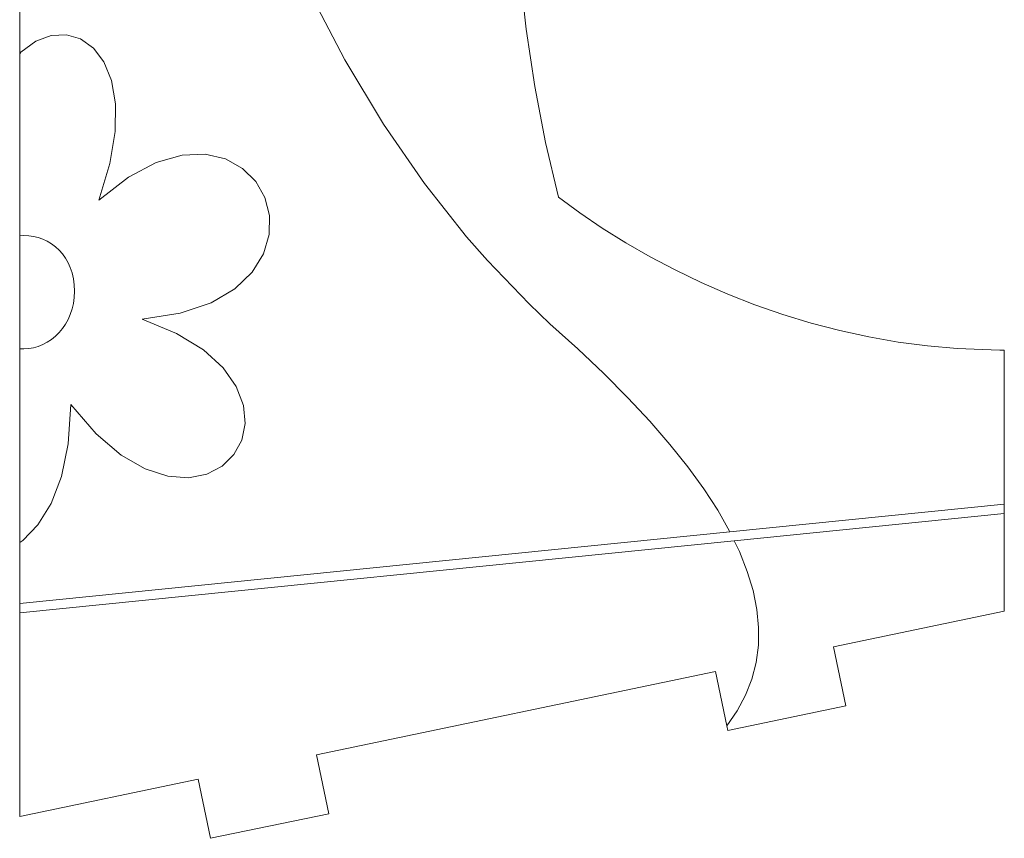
# Model space of a CAD drawing. Header units: millimetres. Extents: x -198 to 278, y -321 to 286.
# Tile 44 of 256: x 112 to 161, y 20 to 61. Entities that reach past the tile are written whole.
import ezdxf

# ---------------------------------------------------------------- set-up
doc = ezdxf.new("R2010")
doc.units = ezdxf.units.MM
doc.header["$MEASUREMENT"] = 0
doc.layers.add('Layer 1', color=7, linetype='Continuous')

msp = doc.modelspace()

# ---------------------------------------------------------------- linework, layer by layer
at = {"layer": 'Layer 1', "color": 175, "lineweight": 9}
msp.add_open_spline([(117.7042, 237.0389), (117.7042, 237.0389), (121.8874, 235.9957), (121.8874, 235.9957), (121.8874, 235.9957), (121.1395, 232.9967), (121.1395, 232.9967), (121.1395, 232.9967), (126.9537, 231.5467), (126.9537, 231.5467), (126.9537, 231.5467), (127.7016, 234.5456), (127.7016, 234.5456), (127.7016, 234.5456), (146.6278, 229.8256), (146.6278, 229.8256), (146.6278, 229.8256), (145.8799, 226.8266), (145.8799, 226.8266), (145.8799, 226.8266), (151.7226, 225.3695), (151.7226, 225.3695), (151.7226, 225.3695), (152.4283, 228.1991), (152.4283, 228.1991), (152.4283, 228.1991), (161.3585, 225.972), (161.3585, 225.972), (161.3585, 225.972), (161.3585, 214.706), (161.3585, 214.706), (161.3585, 214.706), (157.6106, 214.706), (157.6106, 214.706), (157.6106, 214.706), (157.6106, 209.2099), (157.6106, 209.2099), (157.6106, 209.2099), (161.3585, 209.2099), (161.3585, 209.2099), (161.3585, 209.2099), (161.3585, 200.4288), (161.3585, 200.4288), (161.3585, 200.4288), (161.1401, 200.4288), (161.1401, 200.4288), (161.1401, 200.4288), (159.0193, 200.3631), (159.0193, 200.3631), (159.0193, 200.3631), (157.5785, 200.2629), (157.5785, 200.2629), (157.5785, 200.2629), (156.1576, 200.1088), (156.1576, 200.1088), (156.1576, 200.1088), (154.7579, 199.9021), (154.7579, 199.9021), (154.7579, 199.9021), (153.3806, 199.644), (153.3806, 199.644), (153.3806, 199.644), (152.0269, 199.3358), (152.0269, 199.3358), (152.0269, 199.3358), (150.6981, 198.9786), (150.6981, 198.9786), (150.6981, 198.9786), (149.3953, 198.5737), (149.3953, 198.5737), (149.3953, 198.5737), (148.1199, 198.1223), (148.1199, 198.1223), (148.1199, 198.1223), (146.873, 197.6256), (146.873, 197.6256), (146.873, 197.6256), (145.6559, 197.0848), (145.6559, 197.0848), (145.6559, 197.0848), (144.4698, 196.5011), (144.4698, 196.5011), (144.4698, 196.5011), (143.3159, 195.8758), (143.3159, 195.8758), (143.3159, 195.8758), (142.1955, 195.2101), (142.1955, 195.2101), (142.1955, 195.2101), (141.1098, 194.5051), (141.1098, 194.5051), (141.1098, 194.5051), (140.06, 193.7622), (140.06, 193.7622), (140.06, 193.7622), (139.7366, 192.5746), (139.7366, 192.5746), (139.7366, 192.5746), (139.4312, 191.3662), (139.4312, 191.3662), (139.4312, 191.3662), (139.144, 190.1377), (139.144, 190.1377), (139.144, 190.1377), (138.8756, 188.8901), (138.8756, 188.8901), (138.8756, 188.8901), (138.6263, 187.6241), (138.6263, 187.6241), (138.6263, 187.6241), (138.3965, 186.3404), (138.3965, 186.3404), (138.3965, 186.3404), (138.1866, 185.0401), (138.1866, 185.0401), (138.1866, 185.0401), (137.9971, 183.7237), (137.9971, 183.7237), (137.9971, 183.7237), (137.8284, 182.3923), (137.8284, 182.3923), (137.8284, 182.3923), (137.6808, 181.0465), (137.6808, 181.0465), (137.6808, 181.0465), (137.5548, 179.6871), (137.5548, 179.6871), (137.5548, 179.6871), (137.4508, 178.3151), (137.4508, 178.3151), (137.4508, 178.3151), (137.3692, 176.9312), (137.3692, 176.9312), (137.3692, 176.9312), (137.3104, 175.5361), (137.3104, 175.5361), (137.3104, 175.5361), (137.2748, 174.1308), (137.2748, 174.1308), (137.2748, 174.1308), (137.2629, 172.7161), (137.2629, 172.7161), (137.2629, 172.7161), (137.2748, 171.2861), (137.2748, 171.2861), (137.2748, 171.2861), (137.3104, 169.8695), (137.3104, 169.8695), (137.3104, 169.8695), (137.3692, 168.4667), (137.3692, 168.4667), (137.3692, 168.4667), (137.4508, 167.0781), (137.4508, 167.0781), (137.4508, 167.0781), (137.5548, 165.7041), (137.5548, 165.7041), (137.5548, 165.7041), (137.6808, 164.3451), (137.6808, 164.3451), (137.6808, 164.3451), (137.8284, 163.0015), (137.8284, 163.0015), (137.8284, 163.0015), (137.9971, 161.6738), (137.9971, 161.6738), (137.9971, 161.6738), (138.1866, 160.3622), (138.1866, 160.3622), (138.1866, 160.3622), (138.3965, 159.0673), (138.3965, 159.0673), (138.3965, 159.0673), (138.6263, 157.7895), (138.6263, 157.7895), (138.6263, 157.7895), (138.8756, 156.529), (138.8756, 156.529), (138.8756, 156.529), (139.144, 155.2865), (139.144, 155.2865), (139.144, 155.2865), (139.4312, 154.0622), (139.4312, 154.0622), (139.4312, 154.0622), (139.7366, 152.8565), (139.7366, 152.8565), (139.7366, 152.8565), (140.06, 151.6699), (140.06, 151.6699), (140.06, 151.6699), (141.1108, 150.927), (141.1108, 150.927), (141.1108, 150.927), (142.1993, 150.222), (142.1993, 150.222), (142.1993, 150.222), (143.3239, 149.5563), (143.3239, 149.5563), (143.3239, 149.5563), (144.4829, 148.931), (144.4829, 148.931), (144.4829, 148.931), (145.6747, 148.3473), (145.6747, 148.3473), (145.6747, 148.3473), (146.8976, 147.8065), (146.8976, 147.8065), (146.8976, 147.8065), (148.15, 147.3098), (148.15, 147.3098), (148.15, 147.3098), (149.4303, 146.8584), (149.4303, 146.8584), (149.4303, 146.8584), (150.7368, 146.4535), (150.7368, 146.4535), (150.7368, 146.4535), (152.0679, 146.0963), (152.0679, 146.0963), (152.0679, 146.0963), (153.4219, 145.7881), (153.4219, 145.7881), (153.4219, 145.7881), (154.7972, 145.53), (154.7972, 145.53), (154.7972, 145.53), (156.1922, 145.3233), (156.1922, 145.3233), (156.1922, 145.3233), (157.6053, 145.1693), (157.6053, 145.1693), (157.6053, 145.1693), (159.0347, 145.069), (159.0347, 145.069), (159.0347, 145.069), (161.1401, 145.0031), (161.1401, 145.0031), (161.1401, 145.0031), (161.3585, 145.0031), (161.3585, 145.0031), (161.3585, 145.0031), (161.3585, 125.6173), (161.3585, 125.6173), (161.3585, 125.6173), (157.612, 125.6173), (157.612, 125.6173), (157.612, 125.6173), (157.612, 120.1212), (157.612, 120.1212), (157.612, 120.1212), (161.3585, 120.1212), (161.3585, 120.1212), (161.3585, 120.1212), (161.3585, 100.7366), (161.3585, 100.7366), (161.3585, 100.7366), (161.1401, 100.7366), (161.1401, 100.7366), (161.1401, 100.7366), (159.0229, 100.7231), (159.0229, 100.7231), (159.0229, 100.7231), (157.7673, 100.6972), (157.7673, 100.6972), (157.7673, 100.6972), (156.5265, 100.6504), (156.5265, 100.6504), (156.5265, 100.6504), (155.3013, 100.5798), (155.3013, 100.5798), (155.3013, 100.5798), (154.0925, 100.4828), (154.0925, 100.4828), (154.0925, 100.4828), (152.9008, 100.3565), (152.9008, 100.3565), (152.9008, 100.3565), (151.7272, 100.1979), (151.7272, 100.1979), (151.7272, 100.1979), (150.5724, 100.0044), (150.5724, 100.0044), (150.5724, 100.0044), (149.4374, 99.7729), (149.4374, 99.7729), (149.4374, 99.7729), (148.3227, 99.5008), (148.3227, 99.5008), (148.3227, 99.5008), (147.2294, 99.1852), (147.2294, 99.1852), (147.2294, 99.1852), (146.1583, 98.8231), (146.1583, 98.8231), (146.1583, 98.8231), (145.11, 98.4119), (145.11, 98.4119), (145.11, 98.4119), (144.0856, 97.9485), (144.0856, 97.9485), (144.0856, 97.9485), (143.0857, 97.4303), (143.0857, 97.4303), (143.0857, 97.4303), (142.1605, 96.8835), (142.1605, 96.8835), (142.1605, 96.8835), (141.1005, 94.2706), (141.1005, 94.2706), (141.1005, 94.2706), (140.9061, 93.7115), (140.9061, 93.7115), (140.9061, 93.7115), (140.7509, 93.2653), (140.7509, 93.2653), (140.7509, 93.2653), (140.2011, 91.6844), (140.2011, 91.6844), (140.2011, 91.6844), (139.4129, 89.015), (139.4129, 89.015), (139.4129, 89.015), (138.7358, 86.2736), (138.7358, 86.2736), (138.7358, 86.2736), (138.1695, 83.4717), (138.1695, 83.4717), (138.1695, 83.4717), (137.714, 80.6205), (137.714, 80.6205), (137.714, 80.6205), (137.3691, 77.7314), (137.3691, 77.7314), (137.3691, 77.7314), (137.1347, 74.816), (137.1347, 74.816), (137.1347, 74.816), (137.0107, 71.8853), (137.0107, 71.8853), (137.0107, 71.8853), (136.9969, 68.9509), (136.9969, 68.9509), (136.9969, 68.9509), (137.0932, 66.024), (137.0932, 66.024), (137.0932, 66.024), (137.2994, 63.116), (137.2994, 63.116), (137.2994, 63.116), (137.6154, 60.2384), (137.6154, 60.2384), (137.6154, 60.2384), (138.0411, 57.4023), (138.0411, 57.4023), (138.0411, 57.4023), (138.5763, 54.6193), (138.5763, 54.6193), (138.5763, 54.6193), (139.2209, 51.9006), (139.2209, 51.9006), (139.2209, 51.9006), (140.2801, 51.1169), (140.2801, 51.1169), (140.2801, 51.1169), (141.3925, 50.3601), (141.3925, 50.3601), (141.3925, 50.3601), (142.5543, 49.6333), (142.5543, 49.6333), (142.5543, 49.6333), (143.7618, 48.9396), (143.7618, 48.9396), (143.7618, 48.9396), (145.0114, 48.2821), (145.0114, 48.2821), (145.0114, 48.2821), (146.2994, 47.6641), (146.2994, 47.6641), (146.2994, 47.6641), (147.6221, 47.0884), (147.6221, 47.0884), (147.6221, 47.0884), (148.9758, 46.5583), (148.9758, 46.5583), (148.9758, 46.5583), (150.3568, 46.077), (150.3568, 46.077), (150.3568, 46.077), (151.7614, 45.6473), (151.7614, 45.6473), (151.7614, 45.6473), (153.186, 45.2726), (153.186, 45.2726), (153.186, 45.2726), (154.6268, 44.9559), (154.6268, 44.9559), (154.6268, 44.9559), (156.0802, 44.7004), (156.0802, 44.7004), (156.0802, 44.7004), (157.5425, 44.509), (157.5425, 44.509), (157.5425, 44.509), (159.0099, 44.385), (159.0099, 44.385), (159.0099, 44.385), (161.1401, 44.3073), (161.1401, 44.3073), (161.1401, 44.3073), (161.3585, 44.3073), (161.3585, 44.3073), (161.3585, 44.3073), (161.3585, 36.6465), (161.3585, 36.6465), (161.3585, 36.6465), (161.3585, 36.1862), (161.3585, 36.1862), (161.3585, 36.1862), (161.3585, 31.3301), (161.3585, 31.3301), (161.3585, 31.3301), (152.8804, 29.5632), (152.8804, 29.5632), (152.8804, 29.5632), (153.4921, 26.6282), (153.4921, 26.6282), (153.4921, 26.6282), (147.6221, 25.4048), (147.6221, 25.4048), (147.6221, 25.4048), (147.5711, 25.6496), (147.5711, 25.6496), (147.5711, 25.6496), (147.0104, 28.3399), (147.0104, 28.3399), (147.0104, 28.3399), (127.1933, 24.2099), (127.1933, 24.2099), (127.1933, 24.2099), (127.8039, 21.2802), (127.8039, 21.2802), (127.8039, 21.2802), (121.9339, 20.0569), (121.9339, 20.0569), (121.9339, 20.0569), (121.3233, 22.9865), (121.3233, 22.9865), (121.3233, 22.9865), (112.4558, 21.1385), (112.4558, 21.1385), (112.4558, 21.1385), (112.4558, 31.2564), (112.4558, 31.2564), (112.4558, 31.2564), (112.4558, 31.7167), (112.4558, 31.7167), (112.4558, 31.7167), (112.4558, 34.7511), (112.4558, 34.7511), (112.4558, 34.7511), (112.4558, 44.3642), (112.4558, 44.3642), (112.4558, 44.3642), (112.4558, 49.9855), (112.4558, 49.9855), (112.4558, 49.9855), (112.4558, 59.0189), (112.4558, 59.0189), (112.456, 118.795), (112.4558, 178.5714), (112.4558, 238.3478), (112.4558, 238.3478), (117.7042, 237.0389), (117.7042, 237.0389)], degree=3, knots=[0, 0, 0, 0, 0.0063291, 0.0063291, 0.0063291, 0.0126582, 0.0126582, 0.0126582, 0.0189873, 0.0189873, 0.0189873, 0.0253165, 0.0253165, 0.0253165, 0.0316456, 0.0316456, 0.0316456, 0.0379747, 0.0379747, 0.0379747, 0.0443038, 0.0443038, 0.0443038, 0.0506329, 0.0506329, 0.0506329, 0.056962, 0.056962, 0.056962, 0.0632911, 0.0632911, 0.0632911, 0.0696203, 0.0696203, 0.0696203, 0.0759494, 0.0759494, 0.0759494, 0.0822785, 0.0822785, 0.0822785, 0.0886076, 0.0886076, 0.0886076, 0.0949367, 0.0949367, 0.0949367, 0.1012658, 0.1012658, 0.1012658, 0.1075949, 0.1075949, 0.1075949, 0.1139241, 0.1139241, 0.1139241, 0.1202532, 0.1202532, 0.1202532, 0.1265823, 0.1265823, 0.1265823, 0.1329114, 0.1329114, 0.1329114, 0.1392405, 0.1392405, 0.1392405, 0.1455696, 0.1455696, 0.1455696, 0.1518987, 0.1518987, 0.1518987, 0.1582278, 0.1582278, 0.1582278, 0.164557, 0.164557, 0.164557, 0.1708861, 0.1708861, 0.1708861, 0.1772152, 0.1772152, 0.1772152, 0.1835443, 0.1835443, 0.1835443, 0.1898734, 0.1898734, 0.1898734, 0.1962025, 0.1962025, 0.1962025, 0.2025316, 0.2025316, 0.2025316, 0.2088608, 0.2088608, 0.2088608, 0.2151899, 0.2151899, 0.2151899, 0.221519, 0.221519, 0.221519, 0.2278481, 0.2278481, 0.2278481, 0.2341772, 0.2341772, 0.2341772, 0.2405063, 0.2405063, 0.2405063, 0.2468354, 0.2468354, 0.2468354, 0.2531646, 0.2531646, 0.2531646, 0.2594937, 0.2594937, 0.2594937, 0.2658228, 0.2658228, 0.2658228, 0.2721519, 0.2721519, 0.2721519, 0.278481, 0.278481, 0.278481, 0.2848101, 0.2848101, 0.2848101, 0.2911392, 0.2911392, 0.2911392, 0.2974684, 0.2974684, 0.2974684, 0.3037975, 0.3037975, 0.3037975, 0.3101266, 0.3101266, 0.3101266, 0.3164557, 0.3164557, 0.3164557, 0.3227848, 0.3227848, 0.3227848, 0.3291139, 0.3291139, 0.3291139, 0.335443, 0.335443, 0.335443, 0.3417722, 0.3417722, 0.3417722, 0.3481013, 0.3481013, 0.3481013, 0.3544304, 0.3544304, 0.3544304, 0.3607595, 0.3607595, 0.3607595, 0.3670886, 0.3670886, 0.3670886, 0.3734177, 0.3734177, 0.3734177, 0.3797468, 0.3797468, 0.3797468, 0.3860759, 0.3860759, 0.3860759, 0.3924051, 0.3924051, 0.3924051, 0.3987342, 0.3987342, 0.3987342, 0.4050633, 0.4050633, 0.4050633, 0.4113924, 0.4113924, 0.4113924, 0.4177215, 0.4177215, 0.4177215, 0.4240506, 0.4240506, 0.4240506, 0.4303797, 0.4303797, 0.4303797, 0.4367089, 0.4367089, 0.4367089, 0.443038, 0.443038, 0.443038, 0.4493671, 0.4493671, 0.4493671, 0.4556962, 0.4556962, 0.4556962, 0.4620253, 0.4620253, 0.4620253, 0.4683544, 0.4683544, 0.4683544, 0.4746835, 0.4746835, 0.4746835, 0.4810127, 0.4810127, 0.4810127, 0.4873418, 0.4873418, 0.4873418, 0.4936709, 0.4936709, 0.4936709, 0.5, 0.5, 0.5, 0.5063291, 0.5063291, 0.5063291, 0.5126582, 0.5126582, 0.5126582, 0.5189873, 0.5189873, 0.5189873, 0.5253165, 0.5253165, 0.5253165, 0.5316456, 0.5316456, 0.5316456, 0.5379747, 0.5379747, 0.5379747, 0.5443038, 0.5443038, 0.5443038, 0.5506329, 0.5506329, 0.5506329, 0.556962, 0.556962, 0.556962, 0.5632911, 0.5632911, 0.5632911, 0.5696203, 0.5696203, 0.5696203, 0.5759494, 0.5759494, 0.5759494, 0.5822785, 0.5822785, 0.5822785, 0.5886076, 0.5886076, 0.5886076, 0.5949367, 0.5949367, 0.5949367, 0.6012658, 0.6012658, 0.6012658, 0.6075949, 0.6075949, 0.6075949, 0.6139241, 0.6139241, 0.6139241, 0.6202532, 0.6202532, 0.6202532, 0.6265823, 0.6265823, 0.6265823, 0.6329114, 0.6329114, 0.6329114, 0.6392405, 0.6392405, 0.6392405, 0.6455696, 0.6455696, 0.6455696, 0.6518987, 0.6518987, 0.6518987, 0.6582278, 0.6582278, 0.6582278, 0.664557, 0.664557, 0.664557, 0.6708861, 0.6708861, 0.6708861, 0.6772152, 0.6772152, 0.6772152, 0.6835443, 0.6835443, 0.6835443, 0.6898734, 0.6898734, 0.6898734, 0.6962025, 0.6962025, 0.6962025, 0.7025316, 0.7025316, 0.7025316, 0.7088608, 0.7088608, 0.7088608, 0.7151899, 0.7151899, 0.7151899, 0.721519, 0.721519, 0.721519, 0.7278481, 0.7278481, 0.7278481, 0.7341772, 0.7341772, 0.7341772, 0.7405063, 0.7405063, 0.7405063, 0.7468354, 0.7468354, 0.7468354, 0.7531646, 0.7531646, 0.7531646, 0.7594937, 0.7594937, 0.7594937, 0.7658228, 0.7658228, 0.7658228, 0.7721519, 0.7721519, 0.7721519, 0.778481, 0.778481, 0.778481, 0.7848101, 0.7848101, 0.7848101, 0.7911392, 0.7911392, 0.7911392, 0.7974684, 0.7974684, 0.7974684, 0.8037975, 0.8037975, 0.8037975, 0.8101266, 0.8101266, 0.8101266, 0.8164557, 0.8164557, 0.8164557, 0.8227848, 0.8227848, 0.8227848, 0.8291139, 0.8291139, 0.8291139, 0.835443, 0.835443, 0.835443, 0.8417722, 0.8417722, 0.8417722, 0.8481013, 0.8481013, 0.8481013, 0.8544304, 0.8544304, 0.8544304, 0.8607595, 0.8607595, 0.8607595, 0.8670886, 0.8670886, 0.8670886, 0.8734177, 0.8734177, 0.8734177, 0.8797468, 0.8797468, 0.8797468, 0.8860759, 0.8860759, 0.8860759, 0.8924051, 0.8924051, 0.8924051, 0.8987342, 0.8987342, 0.8987342, 0.9050633, 0.9050633, 0.9050633, 0.9113924, 0.9113924, 0.9113924, 0.9177215, 0.9177215, 0.9177215, 0.9240506, 0.9240506, 0.9240506, 0.9303797, 0.9303797, 0.9303797, 0.9367089, 0.9367089, 0.9367089, 0.943038, 0.943038, 0.943038, 0.9493671, 0.9493671, 0.9493671, 0.9556962, 0.9556962, 0.9556962, 0.9620253, 0.9620253, 0.9620253, 0.9683544, 0.9683544, 0.9683544, 0.9746835, 0.9746835, 0.9746835, 0.9810127, 0.9810127, 0.9810127, 0.9873418, 0.9873418, 0.9873418, 0.9936709, 0.9936709, 0.9936709, 1, 1, 1, 1], dxfattribs=at)
at = {"layer": 'Layer 1', "color": 240, "lineweight": 9}
for points, knots in [([(124.5282, 94.6808), (124.5282, 94.6808), (124.0001, 93.527), (124.0001, 93.527), (124.0001, 93.527), (122.7897, 89.5124), (122.7897, 89.5124), (122.7897, 89.5124), (122.1246, 85.4586), (122.1246, 85.4586), (122.1246, 85.4586), (121.9555, 81.398), (121.9555, 81.398), (121.9555, 81.398), (122.2333, 77.3634), (122.2333, 77.3634), (122.2333, 77.3634), (122.9089, 73.3873), (122.9089, 73.3873), (122.9089, 73.3873), (123.9331, 69.5021), (123.9331, 69.5021), (123.9331, 69.5021), (125.2567, 65.7406), (125.2567, 65.7406), (125.2567, 65.7406), (126.8307, 62.1354), (126.8307, 62.1354), (126.8307, 62.1354), (128.6059, 58.7189), (128.6059, 58.7189), (128.6059, 58.7189), (130.5332, 55.5238), (130.5332, 55.5238), (130.5332, 55.5238), (132.5634, 52.5827), (132.5634, 52.5827), (132.5634, 52.5827), (134.6474, 49.9281), (134.6474, 49.9281), (134.6474, 49.9281), (135.6918, 48.7604), (135.6918, 48.7604), (135.6918, 48.7604), (137.7582, 46.6009), (137.7582, 46.6009), (137.7582, 46.6009), (138.7803, 45.609), (138.7803, 45.609), (138.7803, 45.609), (140.1749, 44.3584), (140.1749, 44.3584), (140.1749, 44.3584), (141.4689, 43.1344), (141.4689, 43.1344), (141.4689, 43.1344), (142.6624, 41.9369), (142.6624, 41.9369), (142.6624, 41.9369), (143.7554, 40.7661), (143.7554, 40.7661), (143.7554, 40.7661), (144.7479, 39.6219), (144.7479, 39.6219), (144.7479, 39.6219), (145.6398, 38.5042), (145.6398, 38.5042), (145.6398, 38.5042), (146.4312, 37.4132), (146.4312, 37.4132), (146.4312, 37.4132), (147.1221, 36.3487), (147.1221, 36.3487), (147.1221, 36.3487), (147.7125, 35.3108), (147.7125, 35.3108), (147.7125, 35.3108), (147.7309, 35.2727), (147.7309, 35.2727)], [0, 0, 0, 0, 0.0384615, 0.0384615, 0.0384615, 0.0769231, 0.0769231, 0.0769231, 0.1153846, 0.1153846, 0.1153846, 0.1538462, 0.1538462, 0.1538462, 0.1923077, 0.1923077, 0.1923077, 0.2307692, 0.2307692, 0.2307692, 0.2692308, 0.2692308, 0.2692308, 0.3076923, 0.3076923, 0.3076923, 0.3461538, 0.3461538, 0.3461538, 0.3846154, 0.3846154, 0.3846154, 0.4230769, 0.4230769, 0.4230769, 0.4615385, 0.4615385, 0.4615385, 0.5, 0.5, 0.5, 0.5384615, 0.5384615, 0.5384615, 0.5769231, 0.5769231, 0.5769231, 0.6153846, 0.6153846, 0.6153846, 0.6538462, 0.6538462, 0.6538462, 0.6923077, 0.6923077, 0.6923077, 0.7307692, 0.7307692, 0.7307692, 0.7692308, 0.7692308, 0.7692308, 0.8076923, 0.8076923, 0.8076923, 0.8461538, 0.8461538, 0.8461538, 0.8846154, 0.8846154, 0.8846154, 0.9230769, 0.9230769, 0.9230769, 0.9615385, 0.9615385, 0.9615385, 1, 1, 1, 1]), ([(115.0598, 48.1321), (115.0598, 48.1321), (114.9705, 48.3978), (114.9705, 48.3978), (114.9705, 48.3978), (114.8593, 48.6447), (114.8593, 48.6447), (114.8593, 48.6447), (114.7279, 48.8722), (114.7279, 48.8722), (114.7279, 48.8722), (114.578, 49.0799), (114.578, 49.0799), (114.578, 49.0799), (114.4111, 49.2675), (114.4111, 49.2675), (114.4111, 49.2675), (114.2289, 49.4346), (114.2289, 49.4346), (114.2289, 49.4346), (114.033, 49.5807), (114.033, 49.5807), (114.033, 49.5807), (113.8252, 49.7054), (113.8252, 49.7054), (113.8252, 49.7054), (113.6069, 49.8084), (113.6069, 49.8084), (113.6069, 49.8084), (113.3799, 49.8892), (113.3799, 49.8892), (113.3799, 49.8892), (113.1458, 49.9474), (113.1458, 49.9474), (113.1458, 49.9474), (112.9063, 49.9826), (112.9063, 49.9826), (112.9063, 49.9826), (112.6629, 49.9945), (112.6629, 49.9945), (112.6629, 49.9945), (112.4558, 49.9855), (112.4558, 49.9855), (112.4558, 49.9855), (112.4558, 59.0189), (112.4558, 59.0189), (112.4558, 59.0189), (112.5191, 59.094), (112.5191, 59.094), (112.5191, 59.094), (113.2556, 59.6377), (113.2556, 59.6377), (113.2556, 59.6377), (114.0182, 59.9262), (114.0182, 59.9262), (114.0182, 59.9262), (114.7724, 59.9637), (114.7724, 59.9637), (114.7724, 59.9637), (115.484, 59.7546), (115.484, 59.7546), (115.484, 59.7546), (116.1186, 59.3031), (116.1186, 59.3031), (116.1186, 59.3031), (116.6422, 58.6137), (116.6422, 58.6137), (116.6422, 58.6137), (117.0202, 57.6906), (117.0202, 57.6906), (117.0202, 57.6906), (117.2186, 56.5382), (117.2186, 56.5382), (117.2186, 56.5382), (117.2029, 55.1608), (117.2029, 55.1608), (117.2029, 55.1608), (116.9389, 53.5627), (116.9389, 53.5627), (116.9389, 53.5627), (116.3924, 51.7483), (116.3924, 51.7483), (116.3924, 51.7483), (117.8597, 52.8938), (117.8597, 52.8938), (117.8597, 52.8938), (119.2417, 53.626), (119.2417, 53.626), (119.2417, 53.626), (120.5185, 53.9901), (120.5185, 53.9901), (120.5185, 53.9901), (121.6704, 54.0315), (121.6704, 54.0315), (121.6704, 54.0315), (122.6775, 53.7954), (122.6775, 53.7954), (122.6775, 53.7954), (123.52, 53.3271), (123.52, 53.3271), (123.52, 53.3271), (124.1782, 52.672), (124.1782, 52.672), (124.1782, 52.672), (124.6321, 51.8752), (124.6321, 51.8752), (124.6321, 51.8752), (124.8621, 50.9822), (124.8621, 50.9822), (124.8621, 50.9822), (124.8483, 50.0383), (124.8483, 50.0383), (124.8483, 50.0383), (124.5709, 49.0886), (124.5709, 49.0886), (124.5709, 49.0886), (124.0101, 48.1786), (124.0101, 48.1786), (124.0101, 48.1786), (123.1461, 47.3535), (123.1461, 47.3535), (123.1461, 47.3535), (121.9591, 46.6586), (121.9591, 46.6586), (121.9591, 46.6586), (120.4292, 46.1392), (120.4292, 46.1392), (120.4292, 46.1392), (118.5368, 45.8406), (118.5368, 45.8406), (118.5368, 45.8406), (120.2455, 45.1327), (120.2455, 45.1327), (120.2455, 45.1327), (121.5777, 44.3141), (121.5777, 44.3141), (121.5777, 44.3141), (122.5589, 43.4211), (122.5589, 43.4211), (122.5589, 43.4211), (123.2147, 42.4901), (123.2147, 42.4901), (123.2147, 42.4901), (123.5705, 41.5575), (123.5705, 41.5575), (123.5705, 41.5575), (123.6519, 40.6597), (123.6519, 40.6597), (123.6519, 40.6597), (123.4845, 39.8329), (123.4845, 39.8329), (123.4845, 39.8329), (123.0937, 39.1137), (123.0937, 39.1137), (123.0937, 39.1137), (122.5053, 38.5383), (122.5053, 38.5383), (122.5053, 38.5383), (121.7445, 38.1432), (121.7445, 38.1432), (121.7445, 38.1432), (120.8371, 37.9647), (120.8371, 37.9647), (120.8371, 37.9647), (119.8086, 38.0392), (119.8086, 38.0392), (119.8086, 38.0392), (118.6845, 38.403), (118.6845, 38.403), (118.6845, 38.403), (117.4903, 39.0926), (117.4903, 39.0926), (117.4903, 39.0926), (116.2515, 40.1443), (116.2515, 40.1443), (116.2515, 40.1443), (114.9938, 41.5945), (114.9938, 41.5945), (114.9938, 41.5945), (114.8716, 39.6546), (114.8716, 39.6546), (114.8716, 39.6546), (114.5316, 38.0181), (114.5316, 38.0181), (114.5316, 38.0181), (114.0142, 36.6766), (114.0142, 36.6766), (114.0142, 36.6766), (113.3593, 35.6219), (113.3593, 35.6219), (113.3593, 35.6219), (112.6071, 34.8457), (112.6071, 34.8457), (112.6071, 34.8457), (112.4558, 34.7511), (112.4558, 34.7511), (112.4558, 34.7511), (112.4558, 44.3642), (112.4558, 44.3642), (112.4558, 44.3642), (112.6629, 44.3637), (112.6629, 44.3637), (112.6629, 44.3637), (112.9063, 44.3776), (112.9063, 44.3776), (112.9063, 44.3776), (113.1458, 44.4185), (113.1458, 44.4185), (113.1458, 44.4185), (113.3799, 44.4854), (113.3799, 44.4854), (113.3799, 44.4854), (113.6069, 44.5772), (113.6069, 44.5772), (113.6069, 44.5772), (113.8252, 44.6927), (113.8252, 44.6927), (113.8252, 44.6927), (114.033, 44.831), (114.033, 44.831), (114.033, 44.831), (114.2289, 44.9909), (114.2289, 44.9909), (114.2289, 44.9909), (114.4111, 45.1714), (114.4111, 45.1714), (114.4111, 45.1714), (114.578, 45.3713), (114.578, 45.3713), (114.578, 45.3713), (114.7279, 45.5897), (114.7279, 45.5897), (114.7279, 45.5897), (114.8593, 45.8253), (114.8593, 45.8253), (114.8593, 45.8253), (114.9705, 46.0772), (114.9705, 46.0772), (114.9705, 46.0772), (115.0598, 46.3442), (115.0598, 46.3442), (115.0598, 46.3442), (115.1257, 46.6252), (115.1257, 46.6252), (115.1257, 46.6252), (115.1664, 46.9193), (115.1664, 46.9193), (115.1664, 46.9193), (115.1803, 47.2252), (115.1803, 47.2252), (115.1803, 47.2252), (115.1664, 47.5454), (115.1664, 47.5454), (115.1664, 47.5454), (115.1257, 47.8478), (115.1257, 47.8478), (115.1257, 47.8478), (115.0598, 48.1321), (115.0598, 48.1321)], [0, 0, 0, 0, 0.0116279, 0.0116279, 0.0116279, 0.0232558, 0.0232558, 0.0232558, 0.0348837, 0.0348837, 0.0348837, 0.0465116, 0.0465116, 0.0465116, 0.0581395, 0.0581395, 0.0581395, 0.0697674, 0.0697674, 0.0697674, 0.0813953, 0.0813953, 0.0813953, 0.0930233, 0.0930233, 0.0930233, 0.1046512, 0.1046512, 0.1046512, 0.1162791, 0.1162791, 0.1162791, 0.127907, 0.127907, 0.127907, 0.1395349, 0.1395349, 0.1395349, 0.1511628, 0.1511628, 0.1511628, 0.1627907, 0.1627907, 0.1627907, 0.1744186, 0.1744186, 0.1744186, 0.1860465, 0.1860465, 0.1860465, 0.1976744, 0.1976744, 0.1976744, 0.2093023, 0.2093023, 0.2093023, 0.2209302, 0.2209302, 0.2209302, 0.2325581, 0.2325581, 0.2325581, 0.244186, 0.244186, 0.244186, 0.255814, 0.255814, 0.255814, 0.2674419, 0.2674419, 0.2674419, 0.2790698, 0.2790698, 0.2790698, 0.2906977, 0.2906977, 0.2906977, 0.3023256, 0.3023256, 0.3023256, 0.3139535, 0.3139535, 0.3139535, 0.3255814, 0.3255814, 0.3255814, 0.3372093, 0.3372093, 0.3372093, 0.3488372, 0.3488372, 0.3488372, 0.3604651, 0.3604651, 0.3604651, 0.372093, 0.372093, 0.372093, 0.3837209, 0.3837209, 0.3837209, 0.3953488, 0.3953488, 0.3953488, 0.4069767, 0.4069767, 0.4069767, 0.4186047, 0.4186047, 0.4186047, 0.4302326, 0.4302326, 0.4302326, 0.4418605, 0.4418605, 0.4418605, 0.4534884, 0.4534884, 0.4534884, 0.4651163, 0.4651163, 0.4651163, 0.4767442, 0.4767442, 0.4767442, 0.4883721, 0.4883721, 0.4883721, 0.5, 0.5, 0.5, 0.5116279, 0.5116279, 0.5116279, 0.5232558, 0.5232558, 0.5232558, 0.5348837, 0.5348837, 0.5348837, 0.5465116, 0.5465116, 0.5465116, 0.5581395, 0.5581395, 0.5581395, 0.5697674, 0.5697674, 0.5697674, 0.5813953, 0.5813953, 0.5813953, 0.5930233, 0.5930233, 0.5930233, 0.6046512, 0.6046512, 0.6046512, 0.6162791, 0.6162791, 0.6162791, 0.627907, 0.627907, 0.627907, 0.6395349, 0.6395349, 0.6395349, 0.6511628, 0.6511628, 0.6511628, 0.6627907, 0.6627907, 0.6627907, 0.6744186, 0.6744186, 0.6744186, 0.6860465, 0.6860465, 0.6860465, 0.6976744, 0.6976744, 0.6976744, 0.7093023, 0.7093023, 0.7093023, 0.7209302, 0.7209302, 0.7209302, 0.7325581, 0.7325581, 0.7325581, 0.744186, 0.744186, 0.744186, 0.755814, 0.755814, 0.755814, 0.7674419, 0.7674419, 0.7674419, 0.7790698, 0.7790698, 0.7790698, 0.7906977, 0.7906977, 0.7906977, 0.8023256, 0.8023256, 0.8023256, 0.8139535, 0.8139535, 0.8139535, 0.8255814, 0.8255814, 0.8255814, 0.8372093, 0.8372093, 0.8372093, 0.8488372, 0.8488372, 0.8488372, 0.8604651, 0.8604651, 0.8604651, 0.872093, 0.872093, 0.872093, 0.8837209, 0.8837209, 0.8837209, 0.8953488, 0.8953488, 0.8953488, 0.9069767, 0.9069767, 0.9069767, 0.9186047, 0.9186047, 0.9186047, 0.9302326, 0.9302326, 0.9302326, 0.9418605, 0.9418605, 0.9418605, 0.9534884, 0.9534884, 0.9534884, 0.9651163, 0.9651163, 0.9651163, 0.9767442, 0.9767442, 0.9767442, 0.9883721, 0.9883721, 0.9883721, 1, 1, 1, 1]), ([(112.4558, 44.3642), (112.4558, 44.3642), (112.4558, 49.9855), (112.4558, 49.9855), (112.4558, 49.9855), (112.6629, 49.9945), (112.6629, 49.9945), (112.6629, 49.9945), (112.9063, 49.9826), (112.9063, 49.9826), (112.9063, 49.9826), (113.1458, 49.9474), (113.1458, 49.9474), (113.1458, 49.9474), (113.3799, 49.8892), (113.3799, 49.8892), (113.3799, 49.8892), (113.6069, 49.8084), (113.6069, 49.8084), (113.6069, 49.8084), (113.8252, 49.7054), (113.8252, 49.7054), (113.8252, 49.7054), (114.033, 49.5807), (114.033, 49.5807), (114.033, 49.5807), (114.2289, 49.4346), (114.2289, 49.4346), (114.2289, 49.4346), (114.4111, 49.2675), (114.4111, 49.2675), (114.4111, 49.2675), (114.578, 49.0799), (114.578, 49.0799), (114.578, 49.0799), (114.7279, 48.8722), (114.7279, 48.8722), (114.7279, 48.8722), (114.8593, 48.6447), (114.8593, 48.6447), (114.8593, 48.6447), (114.9705, 48.3978), (114.9705, 48.3978), (114.9705, 48.3978), (115.0598, 48.1321), (115.0598, 48.1321), (115.0598, 48.1321), (115.1257, 47.8478), (115.1257, 47.8478), (115.1257, 47.8478), (115.1664, 47.5454), (115.1664, 47.5454), (115.1664, 47.5454), (115.1803, 47.2252), (115.1803, 47.2252), (115.1803, 47.2252), (115.1664, 46.9193), (115.1664, 46.9193), (115.1664, 46.9193), (115.1257, 46.6252), (115.1257, 46.6252), (115.1257, 46.6252), (115.0598, 46.3442), (115.0598, 46.3442), (115.0598, 46.3442), (114.9705, 46.0772), (114.9705, 46.0772), (114.9705, 46.0772), (114.8593, 45.8253), (114.8593, 45.8253), (114.8593, 45.8253), (114.7279, 45.5897), (114.7279, 45.5897), (114.7279, 45.5897), (114.578, 45.3713), (114.578, 45.3713), (114.578, 45.3713), (114.4111, 45.1714), (114.4111, 45.1714), (114.4111, 45.1714), (114.2289, 44.9909), (114.2289, 44.9909), (114.2289, 44.9909), (114.033, 44.831), (114.033, 44.831), (114.033, 44.831), (113.8252, 44.6927), (113.8252, 44.6927), (113.8252, 44.6927), (113.6069, 44.5772), (113.6069, 44.5772), (113.6069, 44.5772), (113.3799, 44.4854), (113.3799, 44.4854), (113.3799, 44.4854), (113.1458, 44.4185), (113.1458, 44.4185), (113.1458, 44.4185), (112.9063, 44.3776), (112.9063, 44.3776), (112.9063, 44.3776), (112.6629, 44.3637), (112.6629, 44.3637), (112.6629, 44.3637), (112.4558, 44.3642), (112.4558, 44.3642)], [0, 0, 0, 0, 0.0285714, 0.0285714, 0.0285714, 0.0571429, 0.0571429, 0.0571429, 0.0857143, 0.0857143, 0.0857143, 0.1142857, 0.1142857, 0.1142857, 0.1428571, 0.1428571, 0.1428571, 0.1714286, 0.1714286, 0.1714286, 0.2, 0.2, 0.2, 0.2285714, 0.2285714, 0.2285714, 0.2571429, 0.2571429, 0.2571429, 0.2857143, 0.2857143, 0.2857143, 0.3142857, 0.3142857, 0.3142857, 0.3428571, 0.3428571, 0.3428571, 0.3714286, 0.3714286, 0.3714286, 0.4, 0.4, 0.4, 0.4285714, 0.4285714, 0.4285714, 0.4571429, 0.4571429, 0.4571429, 0.4857143, 0.4857143, 0.4857143, 0.5142857, 0.5142857, 0.5142857, 0.5428571, 0.5428571, 0.5428571, 0.5714286, 0.5714286, 0.5714286, 0.6, 0.6, 0.6, 0.6285714, 0.6285714, 0.6285714, 0.6571429, 0.6571429, 0.6571429, 0.6857143, 0.6857143, 0.6857143, 0.7142857, 0.7142857, 0.7142857, 0.7428571, 0.7428571, 0.7428571, 0.7714286, 0.7714286, 0.7714286, 0.8, 0.8, 0.8, 0.8285714, 0.8285714, 0.8285714, 0.8571429, 0.8571429, 0.8571429, 0.8857143, 0.8857143, 0.8857143, 0.9142857, 0.9142857, 0.9142857, 0.9428571, 0.9428571, 0.9428571, 0.9714286, 0.9714286, 0.9714286, 1, 1, 1, 1]), ([(147.7309, 35.2727), (147.7309, 35.2727), (161.3585, 36.6465), (161.3585, 36.6465), (161.3585, 36.6465), (161.3585, 36.1862), (161.3585, 36.1862), (161.3585, 36.1862), (147.9435, 34.8338), (147.9435, 34.8338), (147.9435, 34.8338), (112.4558, 31.2564), (112.4558, 31.2564), (112.4558, 31.2564), (112.4558, 31.7167), (112.4558, 31.7167), (112.4558, 31.7167), (147.7309, 35.2727), (147.7309, 35.2727)], [0, 0, 0, 0, 0.1666667, 0.1666667, 0.1666667, 0.3333333, 0.3333333, 0.3333333, 0.5, 0.5, 0.5, 0.6666667, 0.6666667, 0.6666667, 0.8333333, 0.8333333, 0.8333333, 1, 1, 1, 1]), ([(147.9435, 34.8338), (147.9435, 34.8338), (148.2023, 34.2996), (148.2023, 34.2996), (148.2023, 34.2996), (148.5915, 33.3149), (148.5915, 33.3149), (148.5915, 33.3149), (148.8803, 32.3568), (148.8803, 32.3568), (148.8803, 32.3568), (149.0685, 31.4253), (149.0685, 31.4253), (149.0685, 31.4253), (149.1562, 30.5204), (149.1562, 30.5204), (149.1562, 30.5204), (149.1433, 29.6421), (149.1433, 29.6421), (149.1433, 29.6421), (149.03, 28.7904), (149.03, 28.7904), (149.03, 28.7904), (148.8161, 27.9653), (148.8161, 27.9653), (148.8161, 27.9653), (148.5016, 27.1668), (148.5016, 27.1668), (148.5016, 27.1668), (148.0866, 26.3949), (148.0866, 26.3949), (148.0866, 26.3949), (147.5711, 25.6496), (147.5711, 25.6496)], [0, 0, 0, 0, 0.0909091, 0.0909091, 0.0909091, 0.1818182, 0.1818182, 0.1818182, 0.2727273, 0.2727273, 0.2727273, 0.3636364, 0.3636364, 0.3636364, 0.4545455, 0.4545455, 0.4545455, 0.5454545, 0.5454545, 0.5454545, 0.6363636, 0.6363636, 0.6363636, 0.7272727, 0.7272727, 0.7272727, 0.8181818, 0.8181818, 0.8181818, 0.9090909, 0.9090909, 0.9090909, 1, 1, 1, 1])]:
    msp.add_open_spline(points, degree=3, knots=knots, dxfattribs=at)

doc.saveas('drawing.dxf')
